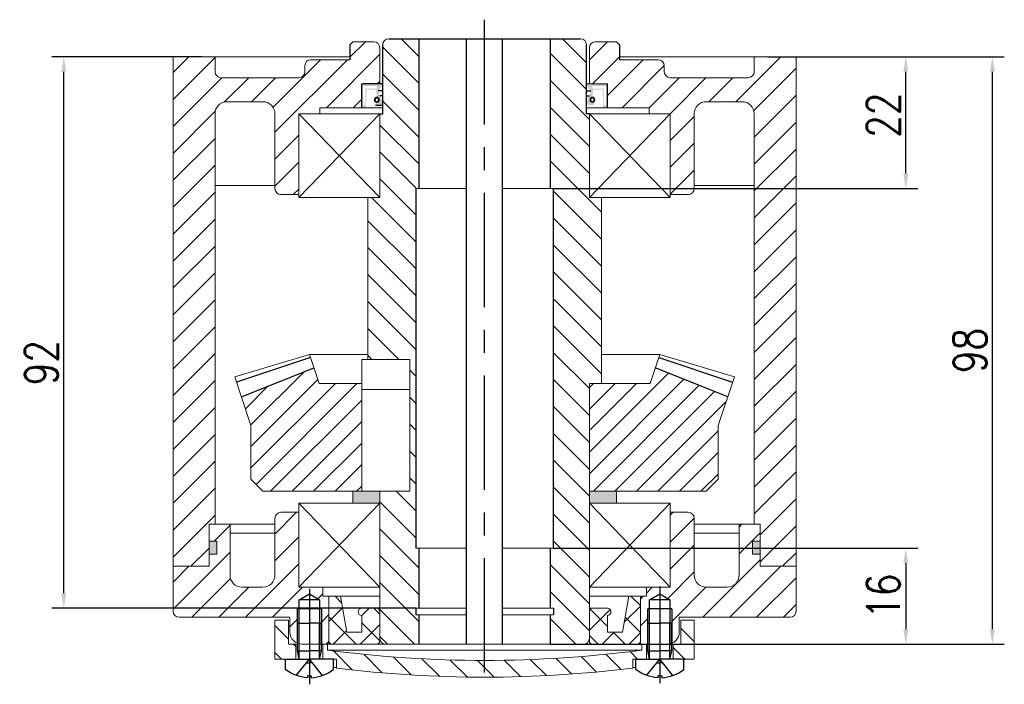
# Model space of a CAD drawing. Header units: inches. Extents: x 331 to 12887, y -474 to 4488.
# Tile 66 of 122: x 8662 to 8826, y -202 to -91. Entities that reach past the tile are written whole.
import ezdxf

# ---------------------------------------------------------------- set-up
doc = ezdxf.new("R2010")
doc.units = ezdxf.units.IN
doc.header["$LTSCALE"] = 10
doc.header["$MEASUREMENT"] = 0
doc.linetypes.add('CENTER', pattern=[10.16, 6.35, -1.27, 1.27, -1.27])
doc.linetypes.add('HIDDEN', pattern=[1.905, 1.27, -0.635])
for name, color, linetype in [('1轮廓实线层', 7, 'Continuous'), ('2细线层', 4, 'Continuous'), ('3中心线层', 1, 'CENTER'), ('4虚线层', 6, 'HIDDEN'), ('5剖面线层', 2, 'Continuous'), ('7标注层', 4, 'Continuous')]:
    doc.layers.add(name, color=color, linetype=linetype)
doc.styles.add('TH_GBDIM', font='romans.shx', dxfattribs={"width": 0.8, "bigfont": 'gbcbig.shx'})
doc.dimstyles.new('TH_GBDIM', dxfattribs={"dimtxt": 3.5, "dimasz": 2.5, "dimexe": 2, "dimexo": 0, "dimgap": 1, "dimtad": 1, "dimdec": 4, "dimdsep": 46, "dimtxsty": 'TH_GBDIM', "dimcen": 0.09, "dimclrd": 4, "dimclre": 4, "dimclrt": 3, "dimadec": 0, "dimazin": 0, "dimtfac": 1, "dimtdec": 4, "dimtmove": 0, "dimatfit": 3, "dimfxl": 1, "dimtzin": 0, "dimarcsym": 0})
pattern_1 = [(45, (8116.5233, -388.2006), (-2.245064, 2.245064), [])]
pattern_2 = [(45, (7557.542, -332.8823), (-2.245064, 2.245064), []), (135, (7557.542, -332.8823), (-2.245064, -2.245064), [])]
pattern_3 = [(315, (-154.8456, 166.89), (2.245064, 2.245064), [])]

# ---------------------------------------------------------------- blocks, each defined once
blk = doc.blocks.new('A$C74117F13')
at = {"linetype": 'Continuous', "lineweight": 0}
h = blk.add_hatch(dxfattribs=at)
h.set_pattern_fill('ANSI31', color=4, angle=-90, style=0)
h.set_pattern_definition(pattern_3)
h.paths.add_polyline_path([(2.25, 10.7), (0, 10.7), (0, 4.2), (3.5, 4.2), (3.5, 6.7), (2.25, 6.7)], flags=0)
h = blk.add_hatch(dxfattribs=at)
h.set_pattern_fill('ANSI31', color=4, angle=-90, style=0)
h.set_pattern_definition(pattern_3)
h.paths.add_polyline_path([(70, 10.7), (67.75, 10.7), (67.75, 6.7), (66.5, 6.7), (66.5, 4.2), (70, 4.2)], flags=0)
at = {"layer": '5剖面线层'}
h = blk.add_hatch(dxfattribs=at)
h.set_pattern_fill('ANSI31', color=4, angle=-90, style=0)
h.set_pattern_definition([(315, (-138.2244, 164.8017), (2.245064, 2.245064), [])])
h.paths.add_polyline_path([(35, 4), (35, 1.2, 0.030167), (59.75, 2.69), (59.75, 4.2), (62, 4.2), (62, 6.7), (61.25, 6.7), (61.25, 5.7, -0.032451)])
h.paths.add_polyline_path([(35, 1.2), (35, 4, -0.032451), (8.75, 5.7), (8.75, 6.7), (8, 6.7), (8, 4.2), (10.25, 4.2), (10.25, 2.69, 0.030167)])
at = {"color": 7, "linetype": 'Continuous', "lineweight": 15}
for p, q in [((0, 4.2), (0, 10.7)), ((0, 10.7), (2.25, 10.7)), ((2.25, 10.7), (2.25, 6.7)), ((67.75, 6.7), (67.75, 10.7)), ((67.75, 10.7), (70, 10.7)), ((70, 10.7), (70, 4.2)), ((2.25, 6.7), (3.5, 6.7)), ((3.5, 6.7), (3.5, 4.2)), ((8, 4.2), (8, 6.7)), ((8, 6.7), (8.75, 6.7)), ((8.75, 6.7), (8.75, 5.7)), ((61.25, 6.7), (8.75, 6.7)), ((61.25, 5.7), (61.25, 6.7)), ((61.25, 6.7), (62, 6.7)), ((62, 6.7), (62, 4.2)), ((66.5, 4.2), (66.5, 6.7)), ((66.5, 6.7), (67.75, 6.7)), ((61.25, 5.7), (8.75, 5.7)), ((0, 4.2), (3.5, 4.2)), ((3.5, 4.2), (8, 4.2)), ((8, 4.2), (10.25, 4.2)), ((10.25, 2.69), (10.25, 4.2)), ((59.75, 4.2), (62, 4.2)), ((59.75, 4.2), (59.75, 2.69)), ((62, 4.2), (66.5, 4.2)), ((66.5, 4.2), (70, 4.2))]:
    blk.add_line(p, q, dxfattribs=at)
for centre, radius, start, end in [((35, 206.86), 202.87, 262.5653, 277.4347), ((35.04, 193.53), 192.34, 259.8629, 260.0315), ((34.96, 193.53), 192.34, 279.9685, 280.1371), ((35.04, 193.53), 192.34, 262.443, 262.5932), ((35, 206.86), 205.67, 263.0883, 276.9117), ((34.96, 193.53), 192.34, 277.4068, 277.557)]:
    blk.add_arc(centre, radius, start, end, dxfattribs=at)
at = {"layer": '1轮廓实线层'}
for p, q in [((4.05, 14.08), (5.75, 15.07)), ((5.75, 15.07), (7.45, 14.08)), ((62.55, 14.08), (64.25, 15.07)), ((64.25, 15.07), (65.95, 14.08)), ((7.45, 14.08), (4.05, 14.08)), ((4.05, 6.64), (4.05, 14.08)), ((7.45, 14.08), (7.45, 6.58)), ((65.95, 14.08), (62.55, 14.08)), ((62.55, 6.64), (62.55, 14.08)), ((65.95, 14.08), (65.95, 6.58)), ((7.75, 12.58), (3.75, 12.58)), ((66.25, 12.58), (62.25, 12.58))]:
    blk.add_line(p, q, dxfattribs=at)
at = {"layer": '1轮廓实线层', "extrusion": (1.22465e-16, -7.4988e-33, -1)}
for points in [[(-3.75, 5.6), (-3.75, 10.2), (-5.75, 10.2)], [(-62.25, 5.6), (-62.25, 10.2), (-64.25, 10.2)], [(-4.05, 4.2), (-3.75, 5.6), (-5.75, 5.6)], [(-62.55, 4.2), (-62.25, 5.6), (-64.25, 5.6)]]:
    blk.add_lwpolyline(points, dxfattribs=at)
at = {"layer": '1轮廓实线层'}
for points in [[(7.75, 5.6), (7.75, 10.2), (5.75, 10.2)], [(66.25, 5.6), (66.25, 10.2), (64.25, 10.2)], [(7.45, 4.2), (7.75, 5.6), (5.75, 5.6)], [(65.95, 4.2), (66.25, 5.6), (64.25, 5.6)], [(9.75, 2.47), (9.75, 4.2), (5.75, 4.2)], [(68.25, 2.47), (68.25, 4.2), (64.25, 4.2)], [(5.75, 1.41), (6.06, 1.41), (6.06, 1.1)], [(64.25, 1.41), (64.56, 1.41), (64.56, 1.1)]]:
    blk.add_lwpolyline(points, dxfattribs=at)
at = {"layer": '1轮廓实线层', "extrusion": (-1.22465e-16, 7.4988e-33, -1)}
for points in [[(-1.75, 2.47), (-1.75, 4.2), (-5.75, 4.2)], [(-60.25, 2.47), (-60.25, 4.2), (-64.25, 4.2)], [(-5.75, 1.41), (-5.44, 1.41), (-5.44, 1.1)], [(-64.25, 1.41), (-63.94, 1.41), (-63.94, 1.1)]]:
    blk.add_lwpolyline(points, dxfattribs=at)
for centre in [(-5.75, 7.59), (-64.25, 7.59)]:
    blk.add_arc(centre, 6.5, 272.7336, 307.9799, dxfattribs=at)
at = {"layer": '1轮廓实线层'}
for centre in [(5.75, 7.59), (64.25, 7.59)]:
    blk.add_arc(centre, 6.5, 272.7336, 307.9799, dxfattribs=at)
at = {"layer": '2细线层'}
for p, q in [((3.75, 6.73), (3.75, 12.58)), ((7.75, 12.58), (7.75, 6.58)), ((62.25, 6.73), (62.25, 12.58)), ((66.25, 12.58), (66.25, 6.58))]:
    blk.add_line(p, q, dxfattribs=at)
at = {"layer": '2细线层', "extrusion": (1.22465e-16, -7.4988e-33, -1)}
for points in [[(-4.05, 4.2), (-4.05, 10.2)], [(-62.55, 4.2), (-62.55, 10.2)]]:
    blk.add_lwpolyline(points, dxfattribs=at)
at = {"layer": '2细线层'}
for points in [[(7.45, 4.2), (7.45, 10.2)], [(65.95, 4.2), (65.95, 10.2)]]:
    blk.add_lwpolyline(points, dxfattribs=at)
at = {"layer": '3中心线层'}
for p, q in [((5.75, 15.92), (5.75, 0)), ((64.25, 16.3), (64.25, 0.19))]:
    blk.add_line(p, q, dxfattribs=at)
at = {"layer": '4虚线层', "extrusion": (-1.22465e-16, 7.4988e-33, -1)}
for p, q in [((3.55, 1.47), (5.75, 4.2)), ((5.25, 3.58), (5.75, 3.58)), ((62.05, 1.47), (64.25, 4.2)), ((63.75, 3.58), (64.25, 3.58))]:
    blk.add_line(p, q, dxfattribs=at)
at = {"layer": '4虚线层'}
for p, q in [((7.95, 1.47), (5.75, 4.2)), ((6.25, 3.58), (5.75, 3.58)), ((66.45, 1.47), (64.25, 4.2)), ((64.75, 3.58), (64.25, 3.58))]:
    blk.add_line(p, q, dxfattribs=at)
blk = doc.blocks.new('*D559')
at = {"layer": '7标注层', "color": 4, "lineweight": -2, "transparency": 16777216}
for p, q in [((8750.86, -179.59), (8811.67, -179.59)), ((8809.67, -182.09), (8809.67, -193.09)), ((8750.36, -195.59), (8811.67, -195.59))]:
    blk.add_line(p, q, dxfattribs=at)
at = {"layer": '7标注层', "color": 4, "transparency": 16777216}
for points in [[(8809.26, -182.09), (8810.09, -182.09), (8809.67, -179.59)], [(8809.26, -193.09), (8810.09, -193.09), (8809.67, -195.59)]]:
    blk.add_solid(points, dxfattribs=at)
at = {"layer": 'Defpoints', "color": 0, "transparency": 16777216}
for p in [(8750.86, -179.59), (8750.36, -195.59), (8809.67, -195.59)]:
    blk.add_point(p, dxfattribs=at)
at = {"layer": '7标注层', "color": 3, "transparency": 16777216, "insert": (8805.92, -187.59), "char_height": 5.5, "attachment_point": 5, "rotation": 90, "style": 'TH_GBDIM'}
blk.add_mtext('16', dxfattribs=at)
blk = doc.blocks.new('*D562')
at = {"layer": '7标注层', "color": 4, "lineweight": -2, "transparency": 16777216}
for p, q in [((8786.58, -97.59), (8811.67, -97.59)), ((8809.67, -117.09), (8809.67, -100.09)), ((8750.86, -119.59), (8811.67, -119.59))]:
    blk.add_line(p, q, dxfattribs=at)
at = {"layer": '7标注层', "color": 4, "transparency": 16777216}
for points in [[(8809.26, -100.09), (8810.09, -100.09), (8809.67, -97.59)], [(8809.26, -117.09), (8810.09, -117.09), (8809.67, -119.59)]]:
    blk.add_solid(points, dxfattribs=at)
at = {"layer": 'Defpoints', "color": 0, "transparency": 16777216}
for p in [(8786.58, -97.59), (8809.67, -97.59), (8750.86, -119.59)]:
    blk.add_point(p, dxfattribs=at)
at = {"layer": '7标注层', "color": 3, "transparency": 16777216, "insert": (8805.92, -107.34), "char_height": 5.5, "attachment_point": 5, "rotation": 90, "style": 'TH_GBDIM'}
blk.add_mtext('22', dxfattribs=at)
blk = doc.blocks.new('*D563')
at = {"layer": '7标注层', "color": 4, "lineweight": -2, "transparency": 16777216}
for p, q in [((8692.15, -97.59), (8667.11, -97.59)), ((8669.11, -187.09), (8669.11, -100.09)), ((8727.86, -189.59), (8667.11, -189.59))]:
    blk.add_line(p, q, dxfattribs=at)
at = {"layer": '7标注层', "color": 4, "transparency": 16777216}
for points in [[(8668.69, -100.09), (8669.53, -100.09), (8669.11, -97.59)], [(8668.69, -187.09), (8669.53, -187.09), (8669.11, -189.59)]]:
    blk.add_solid(points, dxfattribs=at)
at = {"layer": 'Defpoints', "color": 0, "transparency": 16777216}
for p in [(8669.11, -97.59), (8692.15, -97.59), (8727.86, -189.59)]:
    blk.add_point(p, dxfattribs=at)
at = {"layer": '7标注层', "color": 3, "transparency": 16777216, "insert": (8665.36, -148.62), "char_height": 5.5, "attachment_point": 5, "rotation": 90, "style": 'TH_GBDIM'}
blk.add_mtext('92', dxfattribs=at)
blk = doc.blocks.new('*D564')
at = {"layer": '7标注层', "color": 4, "lineweight": -2, "transparency": 16777216}
for p, q in [((8786.58, -97.59), (8826.12, -97.59)), ((8824.12, -100.09), (8824.12, -193.09)), ((8755.01, -195.59), (8826.12, -195.59))]:
    blk.add_line(p, q, dxfattribs=at)
at = {"layer": '7标注层', "color": 4, "transparency": 16777216}
for points in [[(8823.7, -100.09), (8824.54, -100.09), (8824.12, -97.59)], [(8823.7, -193.09), (8824.54, -193.09), (8824.12, -195.59)]]:
    blk.add_solid(points, dxfattribs=at)
at = {"layer": 'Defpoints', "color": 0, "transparency": 16777216}
for p in [(8786.58, -97.59), (8755.01, -195.59), (8824.12, -195.59)]:
    blk.add_point(p, dxfattribs=at)
at = {"layer": '7标注层', "color": 3, "transparency": 16777216, "insert": (8820.37, -146.59), "char_height": 5.5, "attachment_point": 5, "rotation": 90, "style": 'TH_GBDIM'}
blk.add_mtext('98', dxfattribs=at)

msp = doc.modelspace()

# ---------------------------------------------------------------- hatches: boundary and pattern name
at = {"layer": '5剖面线层'}
h = msp.add_hatch(dxfattribs=at)
h.set_pattern_fill('ANSI31', color=256)
h.set_pattern_definition(pattern_1)
h.paths.add_polyline_path([(8718.86051, -102.09032), (8721.86051, -102.09032), (8721.86051, -96.09032, 0.414213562), (8720.86051, -95.09032), (8717.36051, -95.09032), (8716.86051, -95.59032), (8716.86051, -98.09032), (8713.86051, -98.09032), (8713.36051, -98.09032), (8710.36051, -98.09032, 0.414213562), (8709.36051, -99.09032), (8709.36051, -100.09031, -0.414213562), (8708.36051, -101.09031), (8695.36051, -101.09031, -0.414213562), (8694.36051, -100.09031), (8694.36051, -97.59031), (8687.36052, -97.59031), (8687.36052, -182.59032), (8693.36051, -182.59032), (8693.36051, -175.59032), (8694.36052, -175.59032), (8694.36052, -107.09418, -0.414778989), (8696.36051, -105.09032), (8702.36051, -105.09032, -0.414213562), (8704.36051, -107.09032), (8704.36051, -119.59032, 0.414213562), (8705.36051, -120.59032), (8708.36051, -120.59032), (8708.36051, -107.09032), (8711.86051, -107.09032), (8711.86051, -106.09032), (8718.86051, -106.09032)])
h = msp.add_hatch(dxfattribs=at)
h.set_pattern_fill('ANSI31', color=256, angle=270)
h.set_pattern_definition([(315, (8116.5233, -388.2006), (2.245064, 2.245064), [])])
edge = h.paths.add_edge_path()
edge.add_line((8727.86051, -117.09031), (8728.36051, -117.09031))
edge.add_line((8728.36051, -117.09031), (8728.36051, -94.59032))
edge.add_line((8728.36051, -94.59032), (8723.36051, -94.59032))
edge.add_arc((8723.36051, -95.59032), 1, 90, 180)
edge.add_line((8722.36051, -95.59032), (8722.36051, -107.09032))
edge.add_line((8722.36051, -107.09032), (8721.86051, -107.09032))
edge.add_line((8721.86051, -107.09032), (8721.86051, -121.09032))
edge.add_line((8721.86051, -121.09032), (8719.86051, -121.09032))
edge.add_line((8719.86051, -121.09032), (8719.86051, -148.09032))
edge.add_line((8719.86051, -148.09032), (8726.86051, -148.09032))
edge.add_line((8726.86051, -148.09032), (8726.86051, -170.09032))
edge.add_line((8726.86051, -170.09032), (8721.86051, -170.09032))
edge.add_line((8721.86051, -170.09032), (8721.86051, -194.59032))
edge.add_arc((8722.86051, -194.59032), 1, 180, 270.0158522)
edge.add_line((8722.86079, -195.59032), (8727.36051, -195.59032))
edge.add_line((8727.36051, -195.59032), (8728.36051, -195.59032))
edge.add_line((8728.36051, -195.59032), (8728.36051, -190.69031))
edge.add_line((8728.36051, -190.69031), (8727.86051, -190.69031))
edge.add_line((8727.86051, -190.69031), (8727.86051, -189.59031))
edge.add_line((8727.86051, -189.59031), (8728.36051, -189.59031))
edge.add_line((8728.36051, -189.59031), (8728.36051, -179.59031))
edge.add_line((8728.36051, -179.59031), (8727.86051, -179.59031))
edge.add_line((8727.86051, -179.59031), (8727.86051, -117.09031))
edge = h.paths.add_edge_path()
edge.add_line((8758.86051, -121.09032), (8756.86051, -121.09032))
edge.add_line((8756.86051, -121.09032), (8756.86051, -107.09032))
edge.add_line((8756.86051, -107.09032), (8756.36051, -107.09032))
edge.add_line((8756.36051, -107.09032), (8756.36051, -95.59032))
edge.add_arc((8755.36051, -95.59032), 1, 360, 450)
edge.add_line((8755.36051, -94.59032), (8750.36051, -94.59032))
edge.add_line((8750.36051, -94.59032), (8750.36051, -117.09031))
edge.add_line((8750.36051, -117.09031), (8750.86051, -117.09031))
edge.add_line((8750.86051, -117.09031), (8750.86051, -179.59031))
edge.add_line((8750.86051, -179.59031), (8750.36051, -179.59031))
edge.add_line((8750.36051, -179.59031), (8750.36051, -189.59031))
edge.add_line((8750.36051, -189.59031), (8750.86051, -189.59031))
edge.add_line((8750.86051, -189.59031), (8750.86051, -190.69031))
edge.add_line((8750.86051, -190.69031), (8750.36051, -190.69031))
edge.add_line((8750.36051, -190.69031), (8750.36051, -195.59032))
edge.add_line((8750.36051, -195.59032), (8755.86079, -195.59032))
edge.add_arc((8755.86051, -194.59032), 1, 270.0158521, 360)
edge.add_line((8756.86051, -194.59032), (8756.86051, -152.09032))
edge.add_line((8756.86051, -152.09032), (8758.2351, -152.09032))
edge.add_line((8758.2351, -152.09032), (8758.86051, -152.09032))
edge.add_line((8758.86051, -152.09032), (8758.86051, -121.09032))
h = msp.add_hatch(dxfattribs=at)
h.set_pattern_fill('ANSI31', color=256)
h.set_pattern_definition(pattern_1)
h.paths.add_polyline_path([(8759.86051, -102.09032), (8756.86051, -102.09032), (8756.86051, -96.09032, -0.414213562), (8757.86051, -95.09032), (8761.36051, -95.09032), (8761.86051, -95.59032), (8761.86051, -98.09032), (8764.86051, -98.09032), (8765.36051, -98.09032), (8768.36051, -98.09032, -0.414213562), (8769.36051, -99.09032), (8769.36051, -100.09031, 0.414213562), (8770.36051, -101.09031), (8783.36051, -101.09031, 0.414213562), (8784.36051, -100.09031), (8784.36051, -97.59031), (8791.36051, -97.59031), (8791.36051, -182.59032), (8785.36051, -182.59032), (8785.36051, -175.59032), (8784.36051, -175.59032), (8784.36051, -107.09418, 0.414778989), (8782.36051, -105.09032), (8776.36051, -105.09032, 0.414213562), (8774.36051, -107.09032), (8774.36051, -119.59032, -0.414213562), (8773.36051, -120.59032), (8770.36051, -120.59032), (8770.36051, -107.09032), (8766.86051, -107.09032), (8766.86051, -106.09032), (8759.86051, -106.09032)])
h = msp.add_hatch(color=2, dxfattribs=at)
h.dxf.hatch_style = 1
h.paths.add_polyline_path([(8721.36051, -104.35698, -0.414213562), (8721.76051, -104.75698, -0.577350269), (8721.16051, -105.10339), (8721.16051, -105.69032), (8721.96051, -105.69032), (8722.36051, -105.29032), (8721.96051, -104.09032), (8721.86051, -104.09032), (8721.61051, -103.29032), (8722.36051, -102.29032), (8721.83551, -102.09032), (8721.63551, -102.29032), (8721.43551, -102.09032), (8719.06051, -102.09032), (8718.86051, -102.49032), (8718.86051, -105.69032), (8719.06051, -106.09032), (8719.56051, -106.09032), (8719.66051, -103.09032), (8721.26051, -103.09032)])
h.paths.add_polyline_path([(8721.36051, -102.89032), (8719.46051, -102.89032), (8719.46051, -105.69032), (8719.06051, -105.69032), (8719.06051, -102.49032), (8721.36051, -102.49032)], flags=16)
h = msp.add_hatch(color=2, dxfattribs=at)
h.dxf.hatch_style = 1
h.paths.add_polyline_path([(8757.36051, -104.35698, 0.414213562), (8756.96051, -104.75698, 0.577350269), (8757.56051, -105.10339), (8757.56051, -105.69032), (8756.76051, -105.69032), (8756.36051, -105.29032), (8756.76051, -104.09032), (8756.86051, -104.09032), (8757.11051, -103.29032), (8756.36051, -102.29032), (8756.88551, -102.09032), (8757.08551, -102.29032), (8757.28551, -102.09032), (8759.66051, -102.09032), (8759.86051, -102.49032), (8759.86051, -105.69032), (8759.66051, -106.09032), (8759.16051, -106.09032), (8759.06051, -103.09032), (8757.46051, -103.09032)])
h.paths.add_polyline_path([(8757.36051, -102.89032), (8759.26051, -102.89032), (8759.26051, -105.69032), (8759.66051, -105.69032), (8759.66051, -102.49032), (8757.36051, -102.49032)], flags=16)
h = msp.add_hatch(dxfattribs=at)
h.set_pattern_fill('ANSI31', color=256, scale=0.8, style=0)
h.set_pattern_definition([(45, (8566.9942, -403.7158), (-1.796051, 1.796051), [])])
h.paths.add_polyline_path([(8778.36051, -159.09032), (8779.95483, -154.30736), (8767.86196, -149.47637), (8766.99064, -152.09032), (8756.86051, -152.09032), (8756.86051, -170.09032), (8761.36051, -170.09032), (8776.36051, -170.09032), (8778.36051, -168.09032)])
h.paths.add_polyline_path([(8718.86051, -170.09032), (8718.86051, -152.09032), (8711.73038, -152.09032), (8710.85907, -149.47637), (8698.76619, -154.30736), (8700.36051, -159.09032), (8700.36051, -168.09032), (8702.36051, -170.09032)])
h = msp.add_hatch(color=256, dxfattribs=at)
h.paths.add_polyline_path([(8717.36051, -170.09032), (8717.36051, -172.09032), (8721.86051, -172.09032), (8721.86051, -172.09032), (8721.86051, -170.09032)])
h.paths.add_polyline_path([(8761.36051, -172.09032), (8761.36051, -170.09032), (8760.16051, -170.09032), (8756.86051, -170.09032), (8756.86051, -172.09032), (8756.86052, -172.09032)])
h = msp.add_hatch(dxfattribs=at)
h.set_pattern_fill('ANSI31', color=256, style=0)
h.set_pattern_definition([(45, (8549.5736, -462.2152), (-2.245064, 2.245064), [])])
edge = h.paths.add_edge_path()
edge.add_line((8708.41051, -188.20233), (8710.11051, -187.22084))
edge.add_line((8710.11051, -187.22084), (8711.81051, -188.20233))
edge.add_line((8711.81051, -188.20233), (8711.81051, -189.70233))
edge.add_line((8711.81051, -189.70233), (8712.11051, -189.70233))
edge.add_line((8712.11051, -189.70233), (8712.11051, -195.59032))
edge.add_line((8712.11051, -195.59032), (8713.36051, -195.59032))
edge.add_line((8713.36051, -195.59032), (8713.36051, -187.59031))
edge.add_line((8713.36051, -187.59031), (8712.36051, -187.59031))
edge.add_line((8712.36051, -187.59031), (8712.36051, -186.09032))
edge.add_line((8712.36051, -186.09032), (8708.36051, -186.09032))
edge.add_line((8708.36051, -186.09032), (8708.36051, -173.59032))
edge.add_line((8708.36051, -173.59032), (8705.36051, -173.59032))
edge.add_arc((8705.36051, -174.59032), 1, 90, 180)
edge.add_line((8704.36051, -174.59032), (8704.36051, -184.09032))
edge.add_arc((8702.36051, -184.09032), 2, -90, 0, ccw=False)
edge.add_line((8702.36051, -186.09032), (8698.86051, -186.09032))
edge.add_arc((8698.86051, -184.09032), 2, 180, 270, ccw=False)
edge.add_line((8696.86051, -184.09032), (8696.86051, -175.59032))
edge.add_line((8696.86051, -175.59032), (8693.36051, -175.59032))
edge.add_line((8693.36051, -175.59032), (8693.36051, -178.39032))
edge.add_line((8693.36051, -178.39032), (8694.66051, -178.39032))
edge.add_line((8694.66051, -178.39032), (8694.66051, -180.59032))
edge.add_line((8694.66051, -180.59032), (8693.36051, -180.59032))
edge.add_line((8693.36051, -180.59032), (8693.36051, -182.59032))
edge.add_line((8693.36051, -182.59032), (8687.36052, -182.58983))
edge.add_line((8687.36052, -182.58983), (8687.36052, -190.0908))
edge.add_arc((8688.36051, -190.09032), 0.99999, 180.02764, 270.1060255)
edge.add_line((8688.36236, -191.09031), (8706.86051, -191.09031))
edge.add_line((8706.86051, -191.09031), (8706.86051, -193.59032))
edge.add_arc((8708.86051, -193.59032), 2, 180, 247.9757079)
edge.add_line((8708.11051, -195.44437), (8708.11051, -192.09032))
edge.add_line((8708.11051, -192.09032), (8708.11051, -189.70233))
edge.add_line((8708.11051, -189.70233), (8708.41051, -189.70233))
edge.add_line((8708.41051, -189.70233), (8708.41051, -188.20233))
edge = h.paths.add_edge_path()
edge.add_line((8791.36051, -182.59032), (8785.36051, -182.59032))
edge.add_line((8785.36051, -182.59032), (8785.36051, -180.59034))
edge.add_line((8785.36051, -180.59034), (8784.06053, -180.59034))
edge.add_line((8784.06053, -180.59034), (8784.06053, -178.39034))
edge.add_line((8784.06053, -178.39034), (8785.36051, -178.39034))
edge.add_line((8785.36051, -178.39034), (8785.36051, -175.59032))
edge.add_line((8785.36051, -175.59032), (8784.36051, -175.59032))
edge.add_line((8784.36051, -175.59032), (8781.86051, -175.59032))
edge.add_line((8781.86051, -175.59032), (8781.86051, -184.09032))
edge.add_arc((8779.86051, -184.09032), 2, -90, 0, ccw=False)
edge.add_line((8779.86051, -186.09032), (8776.36051, -186.09032))
edge.add_arc((8776.36051, -184.09032), 2, 180, 270, ccw=False)
edge.add_line((8774.36051, -184.09032), (8774.36051, -174.59032))
edge.add_arc((8773.36051, -174.59032), 1, 0, 90)
edge.add_line((8773.36051, -173.59032), (8770.36051, -173.59032))
edge.add_line((8770.36051, -173.59032), (8770.36051, -186.09032))
edge.add_line((8770.36051, -186.09032), (8768.61051, -186.09032))
edge.add_line((8768.61051, -186.09032), (8768.61051, -187.22084))
edge.add_line((8768.61051, -187.22084), (8770.31051, -188.20233))
edge.add_line((8770.31051, -188.20233), (8770.31051, -189.70233))
edge.add_line((8770.31051, -189.70233), (8770.61051, -189.70233))
edge.add_line((8770.61051, -189.70233), (8770.61051, -195.44437))
edge.add_arc((8769.86051, -193.59032), 2, 292.0242921, 360)
edge.add_line((8771.86051, -193.59032), (8771.86051, -191.09031))
edge.add_line((8771.86051, -191.09031), (8790.36236, -191.09031))
edge.add_arc((8790.36051, -190.09032), 1, 270.1058718, 359.8493648)
edge.add_line((8791.36051, -190.09295), (8791.36051, -182.59032))
edge = h.paths.add_edge_path()
edge.add_line((8768.61051, -186.09032), (8766.36051, -186.09032))
edge.add_line((8766.36051, -186.09032), (8766.36051, -187.59031))
edge.add_line((8766.36051, -187.59031), (8765.36051, -187.59031))
edge.add_line((8765.36051, -187.59031), (8765.36051, -195.0898))
edge.add_arc((8764.86051, -195.09032), 0.5, -0.0592319, 0.0592319, ccw=False)
edge.add_line((8765.36051, -195.09083), (8765.36051, -195.59032))
edge.add_line((8765.36051, -195.59032), (8765.61051, -195.59032))
edge.add_line((8765.61051, -195.59032), (8766.36051, -195.59032))
edge.add_line((8766.36051, -195.59032), (8766.61051, -195.59032))
edge.add_line((8766.61051, -195.59032), (8766.61051, -192.09032))
edge.add_line((8766.61051, -192.09032), (8766.61051, -189.70233))
edge.add_line((8766.61051, -189.70233), (8766.91051, -189.70233))
edge.add_line((8766.91051, -189.70233), (8766.91051, -188.20233))
edge.add_line((8766.91051, -188.20233), (8768.61051, -187.22084))
edge.add_line((8768.61051, -187.22084), (8768.61051, -186.09032))
h = msp.add_hatch(color=256, dxfattribs=at)
h.paths.add_polyline_path([(8693.36051, -180.59032), (8694.66051, -180.59032), (8694.66051, -178.39032), (8693.36051, -178.39032)])
h.paths.add_polyline_path([(8784.06053, -180.59034), (8785.36051, -180.59034), (8785.36051, -178.39034), (8784.06053, -178.39034)])
at = {"layer": '5剖面线层', "linetype": 'Continuous', "lineweight": 0}
h = msp.add_hatch(dxfattribs=at)
h.set_pattern_fill('ANSI37', color=2, style=0)
h.set_pattern_definition(pattern_2)
edge = h.paths.add_edge_path(flags=0)
edge.add_line((8721.36051, -189.59032), (8718.86051, -189.59032))
edge.add_arc((8718.86051, -190.19032), 0.6, 90, 270)
edge.add_line((8718.86051, -190.79032), (8718.86051, -193.59032))
edge.add_line((8718.86051, -193.59032), (8716.36051, -193.59032))
edge.add_line((8716.36051, -193.59032), (8715.30255, -187.59032))
edge.add_line((8715.30255, -187.59032), (8713.36051, -187.59032))
edge.add_line((8713.36051, -187.59032), (8713.36051, -195.09032))
edge.add_arc((8713.86051, -195.09032), 0.5, 180, 270)
edge.add_line((8713.86051, -195.59032), (8721.36051, -195.59032))
edge.add_arc((8721.36051, -195.09032), 0.5, 270, 360)
edge.add_line((8721.86051, -195.09032), (8721.86051, -190.09032))
edge.add_arc((8721.36051, -190.09032), 0.5, 0, 90)
h = msp.add_hatch(dxfattribs=at)
h.set_pattern_fill('ANSI37', color=2, style=0)
h.set_pattern_definition(pattern_2)
edge = h.paths.add_edge_path(flags=0)
edge.add_line((8759.86051, -189.59032), (8757.36051, -189.59032))
edge.add_arc((8757.36051, -190.09032), 0.5, 90, 180)
edge.add_line((8756.86051, -190.09032), (8756.86051, -195.09032))
edge.add_arc((8757.36051, -195.09032), 0.5, 180, 270)
edge.add_line((8757.36051, -195.59032), (8764.86051, -195.59032))
edge.add_arc((8764.86051, -195.09032), 0.5, 270, 360)
edge.add_line((8765.36051, -195.09032), (8765.36051, -187.59032))
edge.add_line((8765.36051, -187.59032), (8763.41848, -187.59032))
edge.add_line((8763.41848, -187.59032), (8762.36051, -193.59032))
edge.add_line((8762.36051, -193.59032), (8759.86051, -193.59032))
edge.add_line((8759.86051, -193.59032), (8759.86051, -190.79032))
edge.add_arc((8759.86051, -190.19032), 0.6, 270, 450)

# ---------------------------------------------------------------- linework, layer by layer
at = {"color": 7, "linetype": 'Continuous', "lineweight": 15}
for p, q in [((8717.36051, -95.09032), (8716.86051, -95.59032)), ((8717.36051, -95.09032), (8720.86051, -95.09032)), ((8761.36051, -95.09032), (8757.86051, -95.09032)), ((8761.36051, -95.09032), (8761.86051, -95.59032)), ((8687.36052, -97.59031), (8694.36051, -97.59031)), ((8687.36052, -97.59031), (8687.36052, -182.59032)), ((8694.36051, -100.09031), (8694.36051, -97.59031)), ((8716.86051, -97.59031), (8694.36051, -97.59031)), ((8710.36051, -98.09032), (8713.36051, -98.09032)), ((8713.86051, -98.09032), (8713.36051, -98.09032)), ((8713.86051, -98.09032), (8716.86051, -98.09032)), ((8721.86051, -98.59032), (8721.86051, -102.09032)), ((8721.86051, -98.59032), (8721.86051, -102.09032)), ((8784.36051, -97.59031), (8761.86051, -97.59031)), ((8765.36051, -98.09032), (8761.86051, -98.09032)), ((8765.36051, -98.09032), (8768.36051, -98.09032)), ((8784.36051, -97.59031), (8784.36051, -100.09031)), ((8784.36051, -97.59031), (8791.36051, -97.59031)), ((8791.36051, -97.59031), (8791.36051, -182.59032)), ((8709.36051, -100.09031), (8709.36051, -99.09032)), ((8769.36051, -99.09032), (8769.36051, -100.09031)), ((8695.36051, -101.09031), (8708.36051, -101.09031)), ((8770.36051, -101.09031), (8783.36051, -101.09031)), ((8718.86051, -102.09032), (8722.36051, -102.09032)), ((8759.86051, -102.09032), (8756.36051, -102.09032)), ((8702.36051, -105.09032), (8696.36051, -105.09032)), ((8782.36051, -105.09032), (8776.36051, -105.09032)), ((8711.86051, -107.09032), (8711.86051, -106.09032)), ((8713.36051, -106.09032), (8711.86051, -106.09032)), ((8711.86051, -106.09032), (8722.36051, -106.09032)), ((8715.30255, -106.09032), (8713.36051, -106.09032)), ((8715.30255, -106.09032), (8721.86051, -106.09032)), ((8756.36051, -106.09032), (8763.41847, -106.09032)), ((8765.36051, -106.09032), (8763.41847, -106.09032)), ((8766.86051, -106.09032), (8765.36051, -106.09032)), ((8766.86051, -106.09032), (8766.86051, -107.09032)), ((8694.36052, -107.09032), (8694.36052, -175.59032)), ((8704.36051, -107.09032), (8704.36051, -119.59032)), ((8708.36051, -107.09032), (8708.36051, -121.09032)), ((8721.86051, -107.09032), (8708.36051, -107.09032)), ((8721.86051, -107.09032), (8721.86051, -121.09032)), ((8756.86051, -121.09032), (8756.86051, -107.09032)), ((8770.36051, -107.09032), (8756.86051, -107.09032)), ((8770.36051, -121.09032), (8770.36051, -107.09032)), ((8774.36051, -119.59032), (8774.36051, -107.09032)), ((8784.36051, -107.09032), (8784.36051, -175.59032)), ((8704.36051, -119.09032), (8694.36051, -119.09032)), ((8727.86051, -119.59031), (8736.36051, -119.59031)), ((8742.36051, -119.59031), (8750.86051, -119.59031)), ((8784.36051, -119.09032), (8774.36051, -119.09032)), ((8708.36051, -120.59032), (8705.36051, -120.59032)), ((8708.36051, -121.09032), (8721.86051, -121.09032)), ((8719.86051, -121.09032), (8719.86051, -148.09032)), ((8770.36051, -121.09032), (8756.86051, -121.09032)), ((8758.86051, -152.09032), (8758.86051, -121.09032)), ((8773.36051, -120.59032), (8770.36051, -120.59032)), ((8697.66764, -151.01171), (8710.12036, -147.26024)), ((8719.86051, -147.26024), (8710.12036, -147.26024)), ((8711.73038, -152.09032), (8710.12036, -147.26024)), ((8768.60067, -147.26024), (8758.86051, -147.26024)), ((8768.60067, -147.26024), (8766.99064, -152.09032)), ((8768.60067, -147.26024), (8781.05338, -151.01171)), ((8718.86051, -148.09032), (8726.86051, -148.09032)), ((8718.86051, -170.09032), (8718.86051, -148.09032)), ((8726.86051, -170.09032), (8726.86051, -148.09032)), ((8700.36051, -159.09032), (8697.66764, -151.01171)), ((8781.05338, -151.01171), (8778.36051, -159.09032)), ((8718.86051, -152.09032), (8711.73038, -152.09032)), ((8758.2351, -152.09032), (8756.86051, -152.09032)), ((8756.86051, -194.59032), (8756.86051, -152.09032)), ((8758.2351, -152.09032), (8760.16051, -152.09032)), ((8766.99064, -152.09032), (8760.16051, -152.09032)), ((8726.86051, -153.09032), (8718.86051, -153.09032)), ((8700.36051, -168.09032), (8700.36051, -159.09032)), ((8778.36051, -159.09032), (8778.36051, -168.09032)), ((8702.36051, -170.09032), (8700.36051, -168.09032)), ((8778.36051, -168.09032), (8776.36051, -170.09032)), ((8726.86051, -170.09032), (8702.36051, -170.09032)), ((8717.36051, -170.09032), (8717.36051, -172.09032)), ((8717.36051, -170.09032), (8721.86051, -170.09032)), ((8721.86051, -170.09032), (8721.86051, -172.09032)), ((8721.86051, -170.09032), (8721.86051, -194.59032)), ((8756.86051, -172.09032), (8756.86051, -170.09032)), ((8756.86051, -170.09032), (8761.36051, -170.09032)), ((8776.36051, -170.09032), (8760.16051, -170.09032)), ((8761.36051, -172.09032), (8761.36051, -170.09032)), ((8708.36051, -186.09032), (8708.36051, -172.09032)), ((8721.86051, -172.09032), (8708.36051, -172.09032)), ((8770.36051, -172.09032), (8756.86051, -172.09032)), ((8770.36051, -172.09032), (8770.36051, -186.09032)), ((8705.36051, -173.59032), (8708.36051, -173.59032)), ((8721.86051, -185.09032), (8721.86051, -173.09032)), ((8770.36051, -173.59032), (8773.36051, -173.59032)), ((8693.36051, -175.59032), (8693.36051, -182.59032)), ((8693.36051, -175.59032), (8696.86051, -175.59032)), ((8694.36051, -175.59032), (8693.36051, -175.59032)), ((8693.36051, -182.59032), (8693.36051, -175.59032)), ((8696.86051, -184.09032), (8696.86051, -175.59032)), ((8704.36051, -175.59032), (8696.86051, -175.59032)), ((8704.36051, -174.59032), (8704.36051, -184.09032)), ((8774.36051, -184.09032), (8774.36051, -174.59032)), ((8781.86051, -175.59032), (8774.36051, -175.59032)), ((8781.86051, -175.59032), (8781.86051, -184.09032)), ((8781.86051, -175.59032), (8785.36051, -175.59032)), ((8785.36051, -175.59032), (8784.36051, -175.59032)), ((8785.36051, -182.59032), (8785.36051, -175.59032)), ((8785.36051, -175.59032), (8785.36051, -182.59032)), ((8696.86051, -177.09032), (8704.36051, -177.09032)), ((8774.36051, -177.09032), (8781.86051, -177.09032)), ((8693.36051, -178.39032), (8694.66051, -178.39032)), ((8694.66051, -180.59032), (8694.66051, -178.39032)), ((8784.06053, -180.59034), (8784.06053, -178.39034)), ((8785.36053, -178.39034), (8784.06053, -178.39034)), ((8693.36051, -180.59032), (8694.66051, -180.59032)), ((8727.86051, -179.59031), (8736.36051, -179.59031)), ((8742.36051, -179.59031), (8750.86051, -179.59031)), ((8785.36053, -180.59034), (8784.06053, -180.59034)), ((8687.36052, -182.59032), (8693.36051, -182.59032)), ((8687.36052, -190.09032), (8687.36052, -182.59032)), ((8693.36051, -182.59032), (8690.36051, -182.59032)), ((8791.36051, -182.59032), (8785.36051, -182.59032)), ((8785.36051, -182.59032), (8791.36051, -182.59032)), ((8791.36051, -190.09032), (8791.36051, -182.59032)), ((8698.86051, -186.09032), (8702.36051, -186.09032)), ((8708.36051, -186.09032), (8721.86051, -186.09032)), ((8712.36051, -187.59031), (8712.36051, -186.09032)), ((8770.36051, -186.09032), (8756.86051, -186.09032)), ((8766.36051, -186.09032), (8766.36051, -187.59031)), ((8776.36051, -186.09032), (8779.86051, -186.09032)), ((8712.36051, -187.59031), (8713.36051, -187.59031)), ((8713.36051, -195.09032), (8713.36051, -187.59031)), ((8713.36051, -187.59031), (8715.30255, -187.59031)), ((8713.36051, -195.59032), (8713.36051, -187.59031)), ((8715.30255, -187.59031), (8716.36051, -193.59032)), ((8721.86051, -187.59031), (8715.30255, -187.59031)), ((8763.41847, -187.59031), (8756.86051, -187.59031)), ((8762.36051, -193.59032), (8763.41847, -187.59031)), ((8763.41847, -187.59031), (8765.36051, -187.59031)), ((8765.36051, -187.59031), (8765.36051, -195.09032)), ((8765.36051, -187.59031), (8765.36051, -195.59032)), ((8765.36051, -187.59031), (8766.36051, -187.59031)), ((8718.86051, -189.59032), (8721.36051, -189.59032)), ((8721.36051, -189.59032), (8721.86051, -189.59032)), ((8721.86051, -190.09032), (8721.86051, -195.09032)), ((8727.86051, -189.59031), (8736.36051, -189.59031)), ((8742.36051, -189.59031), (8750.86051, -189.59031)), ((8756.86051, -189.59032), (8757.36051, -189.59032)), ((8756.86051, -195.09032), (8756.86051, -190.09032)), ((8757.36051, -189.59032), (8759.86051, -189.59032)), ((8706.86051, -191.09031), (8688.36236, -191.09031)), ((8706.86051, -191.09031), (8706.86051, -193.59032)), ((8718.86051, -193.59032), (8718.86051, -190.79032)), ((8727.86051, -190.69031), (8736.36051, -190.69031)), ((8742.36051, -190.69031), (8750.86051, -190.69031)), ((8759.86051, -190.79032), (8759.86051, -193.59032)), ((8790.36052, -191.09031), (8771.86051, -191.09031)), ((8771.86051, -193.59032), (8771.86051, -191.09031)), ((8716.36051, -193.59032), (8718.86051, -193.59032)), ((8759.86051, -193.59032), (8762.36051, -193.59032)), ((8769.86051, -195.59032), (8708.86051, -195.59032)), ((8713.36051, -195.59032), (8713.86051, -195.59032)), ((8721.36051, -195.59032), (8713.86051, -195.59032)), ((8722.86051, -195.59032), (8721.36051, -195.59032)), ((8721.86051, -195.09032), (8721.99449, -195.09032)), ((8722.86051, -195.59032), (8727.36051, -195.59032)), ((8757.36051, -195.59032), (8755.86051, -195.59032)), ((8756.72654, -195.09032), (8756.86051, -195.09032)), ((8764.86051, -195.59032), (8757.36051, -195.59032)), ((8764.86051, -195.59032), (8765.36051, -195.59032)), ((8769.86051, -195.59032), (8765.36051, -195.59032))]:
    msp.add_line(p, q, dxfattribs=at)
at = {"linetype": 'Continuous', "lineweight": 15}
for p, q in [((8721.86051, -102.09032), (8721.86051, -96.09032)), ((8756.86051, -102.09032), (8756.86051, -96.09032))]:
    msp.add_line(p, q, dxfattribs=at)
at = {"color": 7, "linetype": 'Continuous', "lineweight": 15}
for centre, radius, start, end in [((8720.86051, -96.09032), 1, 0, 90), ((8723.36051, -95.59032), 1, 90, 180), ((8755.36051, -95.59032), 1, 0, 90), ((8757.86051, -96.09032), 1, 90, 180), ((8710.36051, -99.09032), 1, 90, 180), ((8768.36051, -99.09032), 1, 0, 90), ((8695.36051, -100.09031), 1, 180, 270), ((8708.36051, -100.09031), 1, 270, 0), ((8770.36051, -100.09031), 1, 180, 270), ((8783.36051, -100.09031), 1, 270, 0), ((8696.36051, -107.09032), 2, 90, 180), ((8702.36051, -107.09032), 2, 0, 90), ((8776.36051, -107.09032), 2, 90, 180), ((8782.36051, -107.09032), 2, 0, 90), ((8705.36051, -119.59032), 1, 180, 270), ((8773.36051, -119.59032), 1, 270, 0), ((8705.36051, -174.59032), 1, 90, 180), ((8773.36051, -174.59032), 1, 0, 90), ((8698.86051, -184.09032), 2, 180, 270), ((8702.36051, -184.09032), 2, 270, 0), ((8776.36051, -184.09032), 2, 180, 270), ((8779.86051, -184.09032), 2, 270, 0), ((8688.36051, -190.09032), 1, 180, 270), ((8718.86051, -190.19032), 0.6, 90, 270), ((8721.36051, -190.09032), 0.5, 0, 90), ((8757.36051, -190.09032), 0.5, 90, 180), ((8759.86051, -190.19032), 0.6, 270, 90), ((8790.36051, -190.09032), 1, 270, 0), ((8708.86051, -193.59032), 2, 180, 270), ((8769.86051, -193.59032), 2, 270, 0), ((8713.86051, -195.09032), 0.5, 180, 270), ((8721.36051, -195.09032), 0.5, 270, 0), ((8722.86051, -194.59032), 1, 180, 270), ((8755.86051, -194.59032), 1, 270, 0), ((8757.36051, -195.09032), 0.5, 180, 270), ((8764.86051, -195.09032), 0.5, 270, 0)]:
    msp.add_arc(centre, radius, start, end, dxfattribs=at)
at = {"layer": '1轮廓实线层'}
for p, q in [((8723.36051, -94.59032), (8755.36051, -94.59032)), ((8736.36051, -195.59032), (8736.36051, -94.59032)), ((8742.36051, -195.59032), (8742.36051, -94.59032)), ((8716.86051, -95.59032), (8716.86051, -98.09032)), ((8722.36051, -107.09032), (8722.36051, -95.59032)), ((8756.36051, -107.09032), (8756.36051, -95.59032)), ((8761.86051, -95.59032), (8761.86051, -98.09032)), ((8718.86051, -106.09032), (8718.86051, -102.09032)), ((8722.36051, -102.09032), (8719.06051, -102.09032)), ((8722.36358, -103.29852), (8721.61358, -103.29852)), ((8756.35744, -103.29852), (8757.10744, -103.29852)), ((8759.86051, -106.09032), (8759.86051, -102.09032)), ((8722.36358, -104.09852), (8721.86358, -104.09852)), ((8756.35744, -104.09852), (8756.85744, -104.09852)), ((8722.36358, -105.69852), (8721.16358, -105.69852)), ((8721.86051, -107.09032), (8722.36051, -107.09032)), ((8756.86051, -107.09032), (8756.36051, -107.09032)), ((8756.86051, -158.3186), (8756.86051, -158.3186)), ((8727.86051, -189.59031), (8727.86051, -190.69031)), ((8750.86051, -189.59031), (8750.86051, -190.69031))]:
    msp.add_line(p, q, dxfattribs=at)
at = {"layer": '1轮廓实线层', "ltscale": 0.5}
for p, q in [((8728.36051, -94.59032), (8728.36051, -119.59031)), ((8750.36051, -119.59031), (8750.36051, -94.59032)), ((8727.86051, -119.59031), (8727.86051, -179.59031)), ((8750.86051, -179.59031), (8750.86051, -119.59031)), ((8728.36051, -179.59031), (8728.36051, -189.59031)), ((8750.36051, -189.59031), (8750.36051, -179.59031)), ((8728.36051, -190.69031), (8728.36051, -195.59032)), ((8750.36051, -195.59032), (8750.36051, -190.69031))]:
    msp.add_line(p, q, dxfattribs=at)
at = {"layer": '1轮廓实线层', "extrusion": (1.22465e-16, -1.49976e-32, -1)}
for radius in [0.4, 0.32]:
    msp.add_circle((-8721.36358, -104.76518), radius, dxfattribs=at)
at = {"layer": '1轮廓实线层', "extrusion": (-1.22465e-16, -1.49976e-32, -1)}
for radius in [0.4, 0.32]:
    msp.add_circle((-8757.35744, -104.76518), radius, dxfattribs=at)
at = {"layer": '3中心线层', "ltscale": 0.3}
msp.add_line((8739.36051, -200.31432), (8739.36051, -91.40594), dxfattribs=at)
at = {"layer": '3中心线层'}
for p, q in [((8710.2934, -147.77935), (8697.96051, -151.89032)), ((8768.42763, -147.77936), (8780.76051, -151.89032))]:
    msp.add_line(p, q, dxfattribs=at)
at = {"layer": '7标注层'}
for p, q in [((8708.36051, -107.09032), (8721.86051, -121.09032)), ((8708.36051, -121.09032), (8721.86051, -107.09032)), ((8770.36051, -121.09032), (8756.86051, -107.09032)), ((8770.36051, -107.09032), (8756.86051, -121.09032)), ((8708.36051, -172.09032), (8721.86051, -186.09032)), ((8708.36051, -186.09032), (8721.86051, -172.09032)), ((8770.36051, -186.09032), (8756.86051, -172.09032)), ((8770.36051, -172.09032), (8756.86051, -186.09032))]:
    msp.add_line(p, q, dxfattribs=at)
at = {"layer": '7标注层', "color": 7}
for p, q in [((8698.76619, -154.30736), (8710.85907, -149.47637)), ((8698.76619, -154.30736), (8710.85907, -149.47637)), ((8779.95483, -154.30736), (8767.86196, -149.47637))]:
    msp.add_line(p, q, dxfattribs=at)

# ---------------------------------------------------------------- block references
msp.add_blockref('A$C74117F13', (8704.36051, -202.28679), dxfattribs=at)

# ---------------------------------------------------------------- dimensions: what is measured, and where the dimension line sits
at = {"layer": '7标注层'}
for base, p1, p2, text, override, picture, middle in [((8669.10918, -97.59031), (8727.86051, -189.59031), (8692.14651, -97.59031), '92', {"dimtxt": 5.5, "dimasz": 2.5, "dimgap": 1, "dimtad": 1, "dimjust": 0, "dimdec": 1, "dimlfac": 1.25, "dimse1": 0, "dimse2": 0, "dimsd1": 0, "dimsd2": 0, "dimadec": 1}, '*D563', (8669.10918, -148.61773)), ((8809.67359, -97.59031), (8750.86051, -119.59031), (8786.58076, -97.59031), '22', {"dimtxt": 5.5, "dimdec": 1, "dimlfac": 1.25, "dimadec": 1}, '*D562', (8809.67359, -107.34031)), ((8824.11937, -195.59032), (8786.58076, -97.59031), (8755.00851, -195.59032), '98', {"dimtxt": 5.5, "dimdec": 1, "dimlfac": 1.25, "dimadec": 1}, '*D564', (8824.11937, -146.59032)), ((8809.67359, -195.59032), (8750.86051, -179.59031), (8750.36051, -195.59032), '16', {"dimtxt": 5.5, "dimdec": 1, "dimlfac": 1.25, "dimadec": 1}, '*D559', (8809.67359, -187.59032))]:
    dim = msp.add_linear_dim(base=base, p1=p1, p2=p2, angle=90, text=text, dimstyle='TH_GBDIM', override=override, dxfattribs=at)
    dim.commit()
    dim.dimension.update_dxf_attribs({"geometry": picture, "text_midpoint": middle, "dimtype": 160})

doc.saveas('drawing.dxf')
